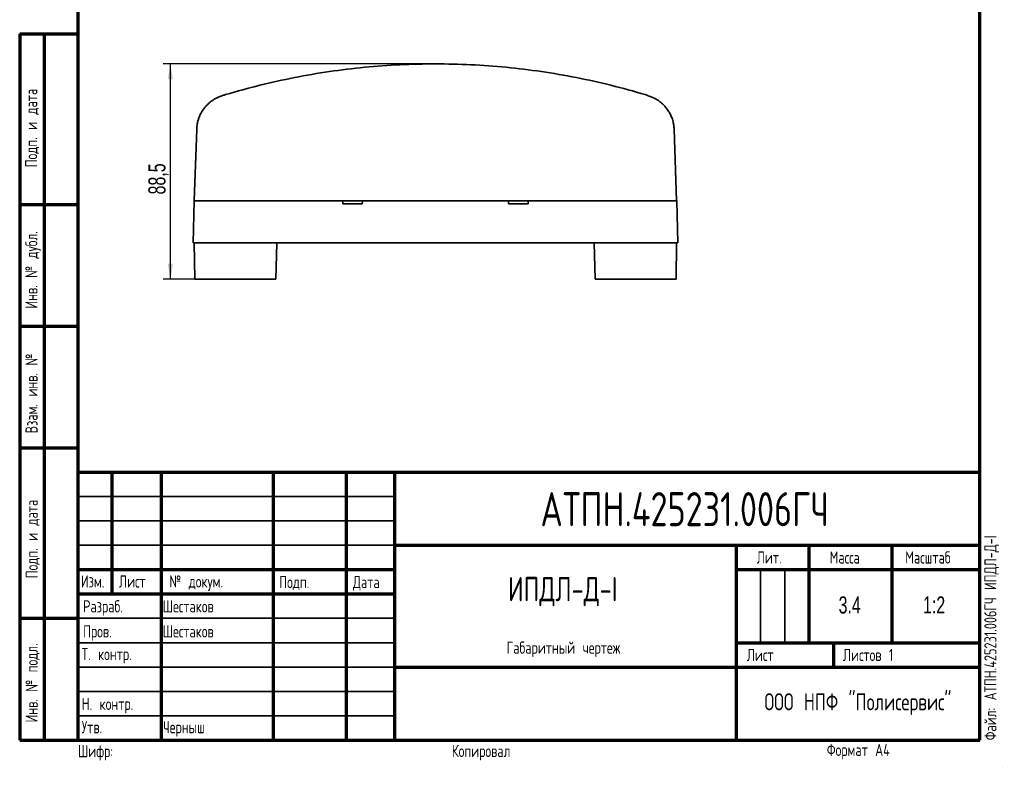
# Model space of a CAD drawing. Header units: millimetres. Extents: x 8 to 210, y -1 to 292.
# Tile 1 of 5: x 8 to 210, y -1 to 153. Entities that reach past the tile are written whole.
import ezdxf

# ---------------------------------------------------------------- set-up
doc = ezdxf.new("R2010")
doc.units = ezdxf.units.MM
doc.layers.add('ЦВЕТ_ОСНОВНОЙ_НАДПИСИ_И_РАМКИ', color=7, linetype='Continuous')
doc.layers.add('ЧЕРТЕЖ', color=234, linetype='Continuous', lineweight=25)
doc.styles.add('SLDTEXTSTYLE0', font='TXT', dxfattribs={"width": 0.7, "bigfont": 'bigfont'})
doc.styles.add('SLDTEXTSTYLE1', font='TXT', dxfattribs={"width": 0.7})
doc.styles.add('SLDTEXTSTYLE2', font='TXT', dxfattribs={"width": 0.605, "bigfont": 'bigfont'})
doc.dimstyles.new('SLDDIMSTYLE0', dxfattribs={"dimtxt": 3.5, "dimasz": 3.2, "dimexe": 0, "dimexo": 0.0625, "dimgap": 0.875, "dimtad": 2, "dimdec": 1, "dimlfac": 2, "dimrnd": 1e-09, "dimzin": 12, "dimdsep": 46, "dimtxsty": 'SLDTEXTSTYLE1', "dimsah": 1, "dimcen": 0.09, "dimadec": 0, "dimazin": 3, "dimtfac": 1, "dimtdec": 1, "dimtofl": 0, "dimtmove": 0, "dimatfit": 3, "dimfxl": 0, "dimfrac": 2, "dimtolj": 1, "dimtzin": 12, "dimarcsym": 0})

# ---------------------------------------------------------------- blocks, each defined once
blk = doc.blocks.new('_D_8')
at = {"layer": 'ЧЕРТЕЖ'}
for p, q in [((93.31, 143.85), (37.42, 143.85)), ((38.92, 99.62), (38.92, 143.85)), ((50.43, 99.62), (37.42, 99.62))]:
    blk.add_line(p, q, dxfattribs=at)
for points in [[(38.92, 143.85), (38.37, 140.65), (39.47, 140.65)], [(38.92, 99.62), (39.47, 102.82), (38.37, 102.82)]]:
    blk.add_solid(points, dxfattribs=at)
at = {"layer": 'ЧЕРТЕЖ', "insert": (34.41, 117.04), "char_height": 3.5, "attachment_point": 1, "rotation": 90, "style": 'SLDTEXTSTYLE1'}
blk.add_mtext('88,5', dxfattribs=at)

msp = doc.modelspace()

# ---------------------------------------------------------------- linework, layer by layer
at = {"color": 7, "linetype": 'Continuous', "lineweight": 35}
for p, q in [((43.805, 115.749), (44.318, 130.436)), ((142.293, 130.436), (142.805, 115.749)), ((43.575, 107.124), (43.8, 115.699)), ((43.8, 115.699), (50.297, 115.699)), ((50.301, 115.749), (43.805, 115.749)), ((44.648, 115.699), (44.648, 115.749)), ((50.297, 115.699), (74.275, 115.699)), ((50.301, 115.749), (136.309, 115.749)), ((74.273, 115.749), (74.275, 115.699)), ((74.275, 115.699), (74.305, 115.124)), ((78.336, 115.699), (78.305, 115.124)), ((78.338, 115.749), (78.336, 115.699)), ((78.336, 115.699), (108.275, 115.699)), ((108.275, 115.699), (108.273, 115.749)), ((108.305, 115.124), (108.275, 115.699)), ((112.305, 115.124), (112.336, 115.699)), ((112.336, 115.699), (112.338, 115.749)), ((112.336, 115.699), (136.314, 115.699)), ((142.805, 115.749), (136.309, 115.749)), ((136.314, 115.699), (142.811, 115.699)), ((141.963, 115.749), (141.963, 115.699)), ((142.811, 115.699), (143.036, 107.124)), ((78.305, 115.124), (74.305, 115.124)), ((112.305, 115.124), (108.305, 115.124)), ((50.073, 107.124), (43.575, 107.124)), ((43.936, 99.624), (43.805, 107.124)), ((50.073, 107.124), (136.538, 107.124)), ((60.749, 107.124), (60.553, 99.624)), ((61.024, 107.119), (60.749, 107.119)), ((61.024, 107.124), (61.024, 107.119)), ((61.463, 107.119), (61.024, 107.119)), ((61.463, 107.124), (61.463, 107.119)), ((61.826, 107.119), (61.463, 107.119)), ((61.826, 107.124), (61.826, 107.119)), ((63.303, 107.119), (61.826, 107.119)), ((63.303, 107.124), (63.303, 107.119)), ((63.551, 107.124), (63.551, 107.119)), ((64.321, 107.124), (64.321, 107.119)), ((64.758, 107.119), (64.321, 107.119)), ((64.758, 107.124), (64.758, 107.119)), ((65.528, 107.124), (65.528, 107.119)), ((66.363, 107.119), (65.573, 107.119)), ((66.363, 107.124), (66.363, 107.119)), ((66.725, 107.124), (66.725, 107.119)), ((67.157, 107.119), (66.725, 107.119)), ((67.157, 107.124), (67.157, 107.119)), ((67.778, 107.119), (67.157, 107.119)), ((67.778, 107.124), (67.778, 107.119)), ((68.235, 107.119), (67.778, 107.119)), ((68.235, 107.124), (68.235, 107.119)), ((68.489, 107.124), (68.489, 107.119)), ((69.694, 107.124), (69.694, 107.119)), ((69.938, 107.124), (69.938, 107.119)), ((70.198, 107.124), (70.198, 107.119)), ((71.38, 107.119), (70.198, 107.119)), ((71.38, 107.124), (71.38, 107.119)), ((71.678, 107.124), (71.678, 107.119)), ((72.358, 107.119), (71.678, 107.119)), ((73.024, 107.124), (73.024, 107.119)), ((73.259, 107.124), (73.259, 107.119)), ((73.876, 107.119), (73.259, 107.119)), ((74.541, 107.124), (74.541, 107.119)), ((74.658, 107.119), (74.632, 107.119)), ((74.658, 107.124), (74.658, 107.119)), ((74.91, 107.124), (74.91, 107.119)), ((75.343, 107.119), (74.91, 107.119)), ((75.343, 107.124), (75.343, 107.119)), ((75.964, 107.119), (75.343, 107.119)), ((75.964, 107.124), (75.964, 107.119)), ((76.421, 107.119), (75.964, 107.119)), ((76.421, 107.124), (76.421, 107.119)), ((76.674, 107.124), (76.674, 107.119)), ((77.88, 107.124), (77.88, 107.119)), ((78.124, 107.124), (78.124, 107.119)), ((78.351, 107.124), (78.351, 107.119)), ((78.734, 107.119), (78.351, 107.119)), ((78.734, 107.124), (78.734, 107.119)), ((78.846, 107.124), (78.846, 107.119)), ((79.228, 107.119), (78.846, 107.119)), ((79.228, 107.124), (79.228, 107.119)), ((90.113, 107.124), (90.113, 107.119)), ((91.757, 107.119), (90.113, 107.119)), ((91.757, 107.124), (91.757, 107.119)), ((92.554, 107.124), (92.554, 107.119)), ((95.052, 107.119), (92.554, 107.119)), ((95.052, 107.124), (95.052, 107.119)), ((95.851, 107.124), (95.851, 107.119)), ((97.494, 107.119), (95.851, 107.119)), ((97.494, 107.124), (97.494, 107.119)), ((111.862, 107.124), (111.862, 107.119)), ((112.723, 107.124), (112.723, 107.119)), ((112.897, 107.124), (112.897, 107.119)), ((112.96, 107.124), (112.96, 107.119)), ((113.028, 107.119), (112.96, 107.119)), ((113.028, 107.124), (113.028, 107.119)), ((113.169, 107.124), (113.169, 107.119)), ((113.936, 107.119), (113.169, 107.119)), ((113.936, 107.124), (113.936, 107.119)), ((114.029, 107.119), (113.936, 107.119)), ((114.029, 107.124), (114.029, 107.119)), ((114.109, 107.124), (114.109, 107.119)), ((115.048, 107.124), (115.048, 107.119)), ((115.09, 107.124), (115.09, 107.119)), ((115.099, 107.119), (115.09, 107.119)), ((115.3, 107.124), (115.3, 107.119)), ((115.312, 107.124), (115.312, 107.119)), ((116.098, 107.119), (115.312, 107.119)), ((116.098, 107.124), (116.098, 107.119)), ((116.252, 107.124), (116.252, 107.119)), ((116.331, 107.124), (116.331, 107.119)), ((117.135, 107.124), (117.135, 107.119)), ((117.352, 107.124), (117.352, 107.119)), ((117.646, 107.119), (117.352, 107.119)), ((117.646, 107.124), (117.646, 107.119)), ((117.95, 107.119), (117.646, 107.119)), ((117.95, 107.124), (117.95, 107.119)), ((118.244, 107.119), (117.95, 107.119)), ((118.244, 107.124), (118.244, 107.119)), ((118.4, 107.124), (118.4, 107.119)), ((119.373, 107.124), (119.373, 107.119)), ((120.033, 107.124), (120.033, 107.119)), ((120.525, 107.119), (120.033, 107.119)), ((120.772, 107.124), (120.772, 107.119)), ((120.87, 107.124), (120.87, 107.119)), ((120.919, 107.124), (120.919, 107.119)), ((121.599, 107.124), (121.599, 107.119)), ((122.084, 107.119), (121.599, 107.119)), ((122.56, 107.124), (122.56, 107.119)), ((122.642, 107.124), (122.642, 107.119)), ((123.616, 107.124), (123.616, 107.119)), ((123.703, 107.124), (123.703, 107.119)), ((124.538, 107.124), (124.538, 107.119)), ((124.609, 107.124), (124.609, 107.119)), ((125.445, 107.124), (125.445, 107.119)), ((125.585, 107.124), (125.585, 107.119)), ((125.862, 107.119), (125.585, 107.119)), ((126.058, 99.624), (125.861, 107.124)), ((143.036, 107.124), (136.538, 107.124)), ((142.806, 107.124), (142.675, 99.624)), ((50.435, 99.624), (43.936, 99.624)), ((59.803, 99.624), (50.435, 99.624)), ((60.553, 99.624), (59.803, 99.624)), ((126.808, 99.624), (126.058, 99.624)), ((126.808, 99.624), (136.176, 99.624)), ((142.675, 99.624), (136.176, 99.624))]:
    msp.add_line(p, q, dxfattribs=at)
at = {"color": 7, "linetype": 'Continuous', "lineweight": 35, "flags": 128}
for points in [[(56.351, 139.206), (56.279, 139.202), (56.202, 139.188)], [(130.408, 139.188), (130.332, 139.202), (130.303, 139.205)]]:
    msp.add_lwpolyline(points, dxfattribs=at)
at = {"color": 7, "linetype": 'Continuous', "lineweight": 35}
for points, knots in [([(50.265, 137.541), (52.598, 138.204), (57.264, 139.531), (64.375, 141.088), (71.546, 142.323), (78.771, 143.202), (86.03, 143.731), (93.305, 143.908), (100.581, 143.731), (107.84, 143.202), (115.065, 142.323), (122.236, 141.088), (129.347, 139.531), (134.013, 138.204), (136.346, 137.541)], [0, 0, 0, 0, 0.08333539, 0.16666966, 0.25000303, 0.33333573, 0.41666798, 0.5, 0.58333202, 0.66666427, 0.74999697, 0.83333034, 0.91666461, 1, 1, 1, 1]), ([(49.63, 137.35), (49.748, 137.385), (49.959, 137.449), (50.171, 137.513), (50.265, 137.541)], [0, 0, 0, 0, 0.55999433, 1, 1, 1, 1]), ([(136.346, 137.541), (136.465, 137.505), (136.678, 137.442), (136.888, 137.378), (136.981, 137.35)], [0, 0, 0, 0, 0.5600051, 1, 1, 1, 1]), ([(44.318, 130.436), (44.329, 130.622), (44.349, 130.975), (44.422, 131.47), (44.511, 131.902), (44.61, 132.271), (44.742, 132.688), (44.924, 133.157), (45.175, 133.679), (45.45, 134.155), (45.764, 134.62), (46.123, 135.072), (46.53, 135.508), (46.958, 135.9), (47.586, 136.391), (48.452, 136.929), (49.245, 137.212), (49.63, 137.35)], [0, 0, 0, 0, 0.0636499, 0.1204903, 0.1705212, 0.2137426, 0.2501554, 0.3183252, 0.3826692, 0.443205, 0.4999537, 0.5662179, 0.6297638, 0.6906533, 0.748957, 0.8783271, 1, 1, 1, 1]), ([(141.937, 132.471), (141.841, 132.739), (141.649, 133.273), (141.227, 134.049), (140.707, 134.801), (140.074, 135.504), (139.302, 136.174), (138.483, 136.692), (137.699, 137.067), (137.255, 137.218), (137.026, 137.296)], [0, 0, 0, 0, 0.132477, 0.2638508, 0.4016165, 0.5225715, 0.6610665, 0.8196294, 0.9070327, 1, 1, 1, 1]), ([(142.293, 130.436), (142.273, 130.722), (142.237, 131.241), (142.102, 131.921), (141.984, 132.311), (141.934, 132.475)], [0, 0, 0, 0, 0.4148174, 0.7535492, 1, 1, 1, 1]), ([(63.748, 107.119), (63.655, 107.119), (63.514, 107.119), (63.39, 107.119), (63.348, 107.119)], [0, 0, 0, 0, 0.6596233, 1, 1, 1, 1]), ([(64.321, 107.119), (64.201, 107.119), (63.979, 107.119), (63.715, 107.119), (63.569, 107.119), (63.557, 107.119), (63.551, 107.119)], [0, 0, 0, 0, 0.3107556, 0.5779476, 0.7780552, 1, 1, 1, 1]), ([(65.528, 107.119), (65.523, 107.119), (65.514, 107.119), (65.418, 107.119), (65.254, 107.119), (65.029, 107.119), (64.851, 107.119), (64.758, 107.119)], [0, 0, 0, 0, 0.1915071, 0.3648743, 0.5402365, 0.7575432, 1, 1, 1, 1]), ([(69.347, 107.119), (69.255, 107.119), (69.08, 107.119), (68.84, 107.119), (68.646, 107.119), (68.509, 107.119), (68.496, 107.119), (68.489, 107.119)], [0, 0, 0, 0, 0.1945904, 0.3714739, 0.5481096, 0.7612133, 1, 1, 1, 1]), ([(69.694, 107.119), (69.634, 107.119), (69.52, 107.119), (69.403, 107.119), (69.347, 107.119)], [0, 0, 0, 0, 0.52395667, 1, 1, 1, 1]), ([(69.938, 107.119), (69.895, 107.119), (69.816, 107.119), (69.732, 107.119), (69.694, 107.119)], [0, 0, 0, 0, 0.5444994, 1, 1, 1, 1]), ([(72.817, 107.119), (72.743, 107.119), (72.598, 107.119), (72.437, 107.119), (72.358, 107.119)], [0, 0, 0, 0, 0.5109627, 1, 1, 1, 1]), ([(73.024, 107.119), (73.021, 107.119), (73.016, 107.119), (72.956, 107.119), (72.869, 107.119), (72.817, 107.119)], [0, 0, 0, 0, 0.3137691, 0.5914918, 1, 1, 1, 1]), ([(74.354, 107.119), (74.285, 107.119), (74.131, 107.119), (73.966, 107.119), (73.876, 107.119)], [0, 0, 0, 0, 0.45239108, 1, 1, 1, 1]), ([(74.541, 107.119), (74.539, 107.119), (74.534, 107.119), (74.492, 107.119), (74.43, 107.119), (74.38, 107.119), (74.354, 107.119)], [0, 0, 0, 0, 0.2919563, 0.5638718, 0.7756726, 1, 1, 1, 1]), ([(77.532, 107.119), (77.441, 107.119), (77.265, 107.119), (77.026, 107.119), (76.831, 107.119), (76.695, 107.119), (76.681, 107.119), (76.674, 107.119)], [0, 0, 0, 0, 0.1945904, 0.3714739, 0.5481096, 0.7612133, 1, 1, 1, 1]), ([(77.88, 107.119), (77.82, 107.119), (77.705, 107.119), (77.588, 107.119), (77.532, 107.119)], [0, 0, 0, 0, 0.5239567, 1, 1, 1, 1]), ([(78.124, 107.119), (78.08, 107.119), (78.001, 107.119), (77.918, 107.119), (77.88, 107.119)], [0, 0, 0, 0, 0.5444994, 1, 1, 1, 1]), ([(112.475, 107.119), (112.409, 107.119), (112.284, 107.119), (112.113, 107.119), (111.974, 107.119), (111.877, 107.119), (111.867, 107.119), (111.862, 107.119)], [0, 0, 0, 0, 0.1945904, 0.3714739, 0.5481096, 0.7612133, 1, 1, 1, 1]), ([(112.723, 107.119), (112.68, 107.119), (112.599, 107.119), (112.515, 107.119), (112.475, 107.119)], [0, 0, 0, 0, 0.5239567, 1, 1, 1, 1]), ([(112.897, 107.119), (112.867, 107.119), (112.81, 107.119), (112.75, 107.119), (112.723, 107.119)], [0, 0, 0, 0, 0.54449939, 1, 1, 1, 1]), ([(113.169, 107.119), (113.163, 107.119), (113.152, 107.119), (113.063, 107.119), (113.028, 107.119)], [0, 0, 0, 0, 0.60737, 1, 1, 1, 1]), ([(114.613, 107.119), (114.558, 107.119), (114.454, 107.119), (114.312, 107.119), (114.199, 107.119), (114.121, 107.119), (114.113, 107.119), (114.109, 107.119)], [0, 0, 0, 0, 0.20430841, 0.38516462, 0.56009716, 0.76819783, 1, 1, 1, 1]), ([(115.048, 107.119), (115.046, 107.119), (115.041, 107.119), (114.994, 107.119), (114.91, 107.119), (114.777, 107.119), (114.671, 107.119), (114.613, 107.119)], [0, 0, 0, 0, 0.2087238, 0.3891243, 0.5568434, 0.76033, 1, 1, 1, 1]), ([(115.126, 107.119), (115.12, 107.119), (115.111, 107.119), (115.102, 107.119), (115.099, 107.119)], [0, 0, 0, 0, 0.6387296, 1, 1, 1, 1]), ([(115.204, 107.119), (115.198, 107.119), (115.186, 107.119), (115.158, 107.119), (115.138, 107.119), (115.126, 107.119)], [0, 0, 0, 0, 0.2683356, 0.5555922, 1, 1, 1, 1]), ([(115.279, 107.119), (115.278, 107.119), (115.275, 107.119), (115.252, 107.119), (115.219, 107.119), (115.204, 107.119)], [0, 0, 0, 0, 0.2529779, 0.6420173, 1, 1, 1, 1]), ([(115.312, 107.119), (115.311, 107.119), (115.308, 107.119), (115.302, 107.119), (115.3, 107.119)], [0, 0, 0, 0, 0.5799976, 1, 1, 1, 1]), ([(116.331, 107.119), (116.314, 107.119), (116.281, 107.119), (116.256, 107.119), (116.254, 107.119), (116.252, 107.119)], [0, 0, 0, 0, 0.3222158, 0.6364067, 1, 1, 1, 1]), ([(116.669, 107.119), (116.595, 107.119), (116.481, 107.119), (116.371, 107.119), (116.331, 107.119)], [0, 0, 0, 0, 0.6454359, 1, 1, 1, 1]), ([(117.135, 107.119), (117.132, 107.119), (117.128, 107.119), (117.078, 107.119), (116.985, 107.119), (116.843, 107.119), (116.732, 107.119), (116.669, 107.119)], [0, 0, 0, 0, 0.1745062, 0.3285653, 0.4847529, 0.7086268, 1, 1, 1, 1]), ([(118.887, 107.119), (118.83, 107.119), (118.724, 107.119), (118.596, 107.119), (118.513, 107.119), (118.452, 107.119), (118.407, 107.119), (118.402, 107.119), (118.4, 107.119)], [0, 0, 0, 0, 0.21372178, 0.40255859, 0.51848537, 0.63596428, 0.80706912, 1, 1, 1, 1]), ([(119.373, 107.119), (119.37, 107.119), (119.365, 107.119), (119.31, 107.119), (119.213, 107.119), (119.066, 107.119), (118.949, 107.119), (118.887, 107.119)], [0, 0, 0, 0, 0.2047864, 0.3860036, 0.5593429, 0.7656616, 1, 1, 1, 1]), ([(120.772, 107.119), (120.737, 107.119), (120.657, 107.119), (120.572, 107.119), (120.525, 107.119)], [0, 0, 0, 0, 0.4474675, 1, 1, 1, 1]), ([(120.87, 107.119), (120.869, 107.119), (120.867, 107.119), (120.844, 107.119), (120.812, 107.119), (120.786, 107.119), (120.772, 107.119)], [0, 0, 0, 0, 0.3009022, 0.5711896, 0.7795263, 1, 1, 1, 1]), ([(120.919, 107.119), (120.92, 107.119), (120.921, 107.119), (120.903, 107.119), (120.903, 107.119)], [0, 0, 0, 0, 0.9983359, 1, 1, 1, 1]), ([(122.412, 107.119), (122.359, 107.119), (122.256, 107.119), (122.141, 107.119), (122.084, 107.119)], [0, 0, 0, 0, 0.5109627, 1, 1, 1, 1]), ([(122.56, 107.119), (122.558, 107.119), (122.554, 107.119), (122.512, 107.119), (122.449, 107.119), (122.412, 107.119)], [0, 0, 0, 0, 0.3137691, 0.5914918, 1, 1, 1, 1]), ([(123.129, 107.119), (123.076, 107.119), (122.976, 107.119), (122.839, 107.119), (122.728, 107.119), (122.653, 107.119), (122.646, 107.119), (122.642, 107.119)], [0, 0, 0, 0, 0.2013456, 0.3795805, 0.5521561, 0.7613047, 1, 1, 1, 1]), ([(123.616, 107.119), (123.613, 107.119), (123.607, 107.119), (123.552, 107.119), (123.456, 107.119), (123.308, 107.119), (123.192, 107.119), (123.129, 107.119)], [0, 0, 0, 0, 0.2047864, 0.3860036, 0.5593429, 0.7656616, 1, 1, 1, 1]), ([(123.862, 107.119), (123.836, 107.119), (123.783, 107.119), (123.715, 107.119), (123.708, 107.119), (123.703, 107.119)], [0, 0, 0, 0, 0.24939195, 0.51268815, 1, 1, 1, 1]), ([(124.225, 107.119), (124.149, 107.119), (124.018, 107.119), (123.908, 107.119), (123.862, 107.119)], [0, 0, 0, 0, 0.5779825, 1, 1, 1, 1]), ([(124.538, 107.119), (124.481, 107.119), (124.38, 107.119), (124.272, 107.119), (124.225, 107.119)], [0, 0, 0, 0, 0.57446152, 1, 1, 1, 1]), ([(124.768, 107.119), (124.743, 107.119), (124.69, 107.119), (124.622, 107.119), (124.614, 107.119), (124.609, 107.119)], [0, 0, 0, 0, 0.249392, 0.5126881, 1, 1, 1, 1]), ([(125.132, 107.119), (125.056, 107.119), (124.924, 107.119), (124.815, 107.119), (124.768, 107.119)], [0, 0, 0, 0, 0.5779825, 1, 1, 1, 1]), ([(125.445, 107.119), (125.387, 107.119), (125.287, 107.119), (125.178, 107.119), (125.132, 107.119)], [0, 0, 0, 0, 0.5744615, 1, 1, 1, 1])]:
    msp.add_open_spline(points, degree=3, knots=knots, dxfattribs=at)
at = {"layer": 'ЦВЕТ_ОСНОВНОЙ_НАДПИСИ_И_РАМКИ', "lineweight": 70}
for p, q in [((20, 5), (20, 292)), ((205, 5), (205, 292)), ((8, 150), (20, 150)), ((8, 150), (8, 5)), ((13, 150), (13, 5)), ((8, 115), (20, 115)), ((8, 90), (20, 90)), ((8, 65), (20, 65)), ((20, 60), (205, 60)), ((27, 35), (27, 60)), ((37, 60), (37, 5)), ((60, 60), (60, 5)), ((75, 60), (75, 5)), ((85, 5), (85, 60)), ((85, 45), (205, 45)), ((155, 45), (155, 5)), ((170, 25), (170, 45)), ((187, 25), (187, 45)), ((20, 40), (85, 40)), ((155, 40), (205, 40)), ((20, 35), (85, 35)), ((8, 30), (20, 30)), ((155, 25), (205, 25)), ((175, 25), (175, 20)), ((85, 20), (205, 20)), ((8, 5), (20, 5)), ((20, 5), (205, 5))]:
    msp.add_line(p, q, dxfattribs=at)
at = {"layer": 'ЦВЕТ_ОСНОВНОЙ_НАДПИСИ_И_РАМКИ', "lineweight": 25}
for p, q in [((20, 150), (20, 5)), ((205, 68), (205, 60)), ((20, 5), (20, 60)), ((205, 5), (205, 60)), ((20, 5), (205, 5))]:
    msp.add_line(p, q, dxfattribs=at)
at = {"layer": 'ЦВЕТ_ОСНОВНОЙ_НАДПИСИ_И_РАМКИ', "lineweight": 35}
for p, q in [((20, 55), (85, 55)), ((20, 50), (85, 50)), ((20, 45), (85, 45)), ((160, 40), (160, 25)), ((165, 40), (165, 25)), ((20, 30), (85, 30)), ((20, 25), (85, 25)), ((20, 20), (85, 20)), ((20, 15), (85, 15)), ((20, 10), (85, 10))]:
    msp.add_line(p, q, dxfattribs=at)

# ---------------------------------------------------------------- texts
at = {"layer": 'ЦВЕТ_ОСНОВНОЙ_НАДПИСИ_И_РАМКИ', "color": 7, "char_height": 2.5, "attachment_point": 1, "rotation": 90, "style": 'SLDTEXTSTYLE0'}
for s, insert in [('Подп. и дата', (9.102, 122.618)), ('Инв. № дубл.', (9.144, 93.587)), ('Взам. инв. №', (9.177, 67.975)), ('Подп. и дата', (9.22, 38.226)), ('Инв. № подл.', (9.205, 8.609))]:
    msp.add_mtext(s, dxfattribs=dict(at, insert=insert))
at = {"layer": 'ЦВЕТ_ОСНОВНОЙ_НАДПИСИ_И_РАМКИ', "insert": (205.937, 4.941), "char_height": 2.5, "attachment_point": 1, "rotation": 90, "style": 'SLDTEXTSTYLE0'}
msp.add_mtext('Файл: АТПН.425231.006ГЧ ИПДЛ-Д-I', dxfattribs=at)
at = {"layer": 'ЦВЕТ_ОСНОВНОЙ_НАДПИСИ_И_РАМКИ'}
for s, insert, char_height, attachment_point, style in [('АТПН.425231.006ГЧ', (144.451, 55.915), 7, 2, 'SLDTEXTSTYLE0'), ('Лит.', (159.241, 43.743), 2.5, 1, 'SLDTEXTSTYLE0'), ('Масса', (174.197, 43.743), 2.5, 1, 'SLDTEXTSTYLE0'), ('Масштаб', (189.706, 43.743), 2.5, 1, 'SLDTEXTSTYLE0'), ('Изм.', (20.563, 38.821), 2.5, 1, 'SLDTEXTSTYLE0'), ('Лист', (28.365, 38.821), 2.5, 1, 'SLDTEXTSTYLE0'), ('№ докум.', (38.707, 38.821), 2.5, 1, 'SLDTEXTSTYLE0'), ('Подп.', (61.26, 38.698), 2.5, 1, 'SLDTEXTSTYLE0'), ('Дата', (76.379, 38.698), 2.5, 1, 'SLDTEXTSTYLE0'), ('ИПДЛ-Д-I', (119.442, 38.502), 5, 2, 'SLDTEXTSTYLE0'), ('3.4', (178.311, 34.498), 3.5, 2, 'SLDTEXTSTYLE1'), ('1:2', (195.632, 34.492), 3.5, 2, 'SLDTEXTSTYLE1'), ('Разраб.', (21.018, 33.711), 2.5, 1, 'SLDTEXTSTYLE0'), ('Шестаков', (37.353, 33.711), 2.5, 1, 'SLDTEXTSTYLE0'), ('Пров.', (21.018, 28.564), 2.5, 1, 'SLDTEXTSTYLE0'), ('Шестаков', (37.353, 28.564), 2.5, 1, 'SLDTEXTSTYLE0'), ('Габаритный чертеж', (119.557, 25.228), 2.5, 2, 'SLDTEXTSTYLE0'), ('Т. контр.', (20.738, 23.902), 2.5, 1, 'SLDTEXTSTYLE0'), ('Лист', (157.205, 23.728), 2.5, 1, 'SLDTEXTSTYLE0'), ('Листов 1', (176.921, 23.728), 2.5, 1, 'SLDTEXTSTYLE0'), ('ООО НПФ "Полисервис"', (180.003, 14.603), 3.5, 2, 'SLDTEXTSTYLE0'), ('Н. контр.', (20.738, 13.669), 2.5, 1, 'SLDTEXTSTYLE0'), ('Утв.', (20.738, 8.895), 2.5, 1, 'SLDTEXTSTYLE0'), ('Черныш', (37.444, 8.895), 2.5, 1, 'SLDTEXTSTYLE0'), ('Копировал', (96.68, 4.011), 2.5, 1, 'SLDTEXTSTYLE0'), ('Формат A4', (173.631, 4.226), 2.5, 1, 'SLDTEXTSTYLE0'), ('Версия 3', (209.458, -0.671), 0.1, 1, 'SLDTEXTSTYLE2')]:
    msp.add_mtext(s, dxfattribs=dict(at, insert=insert, char_height=char_height, attachment_point=attachment_point, style=style))
at = {"layer": 'ЦВЕТ_ОСНОВНОЙ_НАДПИСИ_И_РАМКИ', "color": 7, "insert": (19.956, 3.976), "char_height": 2.5, "attachment_point": 1, "style": 'SLDTEXTSTYLE0'}
msp.add_mtext('Шифр:', dxfattribs=at)

# ---------------------------------------------------------------- dimensions: what is measured, and where the dimension line sits
at = {"layer": 'ЧЕРТЕЖ'}
dim = msp.add_linear_dim(base=(38.923817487, 143.848813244), p1=(50.434791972, 99.623813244), p2=(93.305440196, 143.848813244), angle=90, dimstyle='SLDDIMSTYLE0', dxfattribs=at)
dim.commit()
dim.dimension.update_dxf_attribs({"geometry": '_D_8', "text_midpoint": (38.923817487, 121.545648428), "dimtype": 160})

doc.saveas('drawing.dxf')
